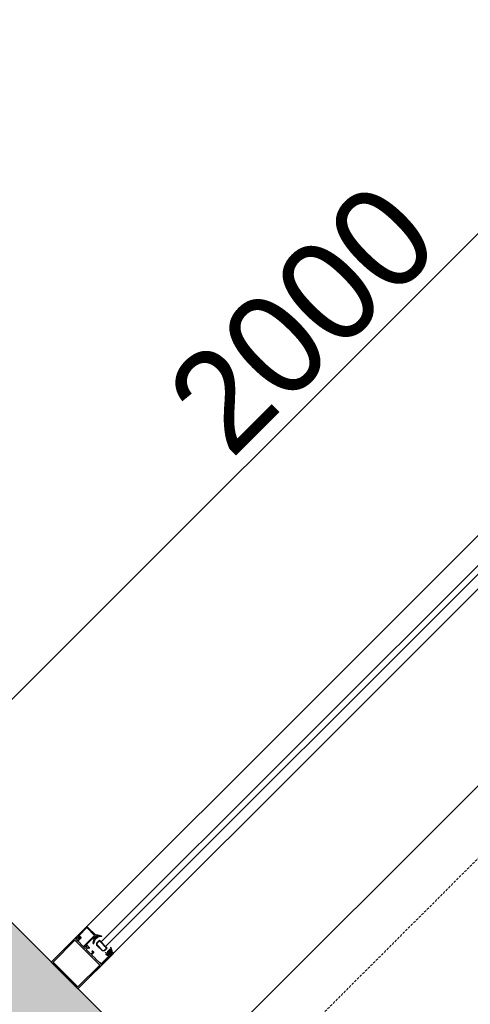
# Model space of a CAD drawing. Header units: feet. Extents: x 1537802 to 2072561, y 4461723 to 4732600.
# Tile 64 of 113: x 1856084 to 1856795, y 4638579 to 4640136. Entities that reach past the tile are written whole.
import ezdxf

# ---------------------------------------------------------------- set-up
doc = ezdxf.new("R2010")
doc.units = ezdxf.units.FT
doc.header["$MEASUREMENT"] = 0
doc.header["$PDMODE"] = 98
doc.header["$PDSIZE"] = 0.3
doc.linetypes.add('HIDDEN-2-1', pattern=[3, 2, -1])
doc.layers.add('CAM', color=154, linetype='Continuous')
doc.layers.add('ZOMEBI', color=20, linetype='Continuous')
doc.layers.add('gor', color=251, linetype='Continuous', lineweight=5)
doc.dimstyles.new('ZO M100 Ark', dxfattribs={"dimscale": 8, "dimtxt": 8, "dimasz": 3, "dimexe": 0.5, "dimexo": 0, "dimgap": 2, "dimtad": 1, "dimtoh": 1, "dimdec": 0, "dimlfac": 10, "dimzin": 9, "dimtxsty": 'Standard', "dimblk": 'OBLIQUE', "dimcen": 2.5085, "dimdle": 0.5, "dimclrd": 20, "dimclre": 20, "dimclrt": 20, "dimadec": 0, "dimazin": 0, "dimtfac": 1, "dimtdec": 0, "dimtofl": 0, "dimtmove": 0, "dimatfit": 3, "dimfxl": 1, "dimarcsym": 0})

# ---------------------------------------------------------------- blocks, each defined once
blk = doc.blocks.new('_Dot')
at = {"color": 0, "linetype": 'ByBlock', "lineweight": -2}
blk.add_line((-0.5, 0), (-1, 0), dxfattribs=at)
at = {"color": 0, "linetype": 'ByBlock', "lineweight": 40, "const_width": 0.5}
blk.add_lwpolyline([(-0.25, 0, 1), (0.25, 0, 1)], format="xyb", close=True, dxfattribs=at)
blk = doc.blocks.new('*D5588')
at = {"layer": 'Defpoints', "color": 0, "lineweight": 30, "transparency": 16777216}
for p in [(1858859.8, 4640100.6), (1859086.7, 4639873.7), (1855329, 4636577.7)]:
    blk.add_point(p, dxfattribs=at)
at = {"layer": 'ZOMEBI', "color": 5, "lineweight": -2, "transparency": 16777216}
for p, q in [((1858859.8, 4640100.6), (1859100.8, 4639859.6)), ((1855593.8, 4636380.8), (1859052.7, 4639839.8)), ((1855329, 4636577.7), (1855574, 4636332.7))]:
    blk.add_line(p, q, dxfattribs=at)
at = {"layer": 'ZOMEBI', "color": 5, "lineweight": -2, "transparency": 16777216, "xscale": 48, "yscale": 48, "zscale": 48}
for p, rotation in [((1859086.7, 4639873.7), 44.99999999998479), ((1855559.8, 4636346.9), 224.9999999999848)]:
    blk.add_blockref('_Dot', p, dxfattribs=dict(at, rotation=rotation))
at = {"layer": 'ZOMEBI', "color": 5, "lineweight": 5, "transparency": 16777216, "insert": (1857251.7, 4638181.9), "char_height": 160, "attachment_point": 5, "rotation": 45}
blk.add_mtext('4988', dxfattribs=at)
blk = doc.blocks.new('*D5677')
at = {"layer": 'Defpoints', "color": 0, "lineweight": 30, "transparency": 16777216}
for p in [(1857448.5, 4640158.9), (1855894.5, 4638884.5), (1856034.3, 4638744.7)]:
    blk.add_point(p, dxfattribs=at)
at = {"layer": 'ZOMEBI', "color": 5, "lineweight": -2, "transparency": 16777216}
for p, q in [((1857448.5, 4640158.9), (1857294.5, 4640312.9)), ((1857274.7, 4640264.8), (1855928.4, 4638918.4)), ((1856034.3, 4638744.7), (1855880.3, 4638898.6))]:
    blk.add_line(p, q, dxfattribs=at)
for p, xscale, yscale, zscale, rotation in [((1857308.7, 4640298.7), 48.00000000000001, 48.00000000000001, 48.00000000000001, 45), ((1855894.5, 4638884.5), 48, 48, 48, 225)]:
    blk.add_blockref('_Dot', p, dxfattribs=dict(at, xscale=xscale, yscale=yscale, zscale=zscale, rotation=rotation))
at = {"layer": 'ZOMEBI', "color": 5, "lineweight": 5, "transparency": 16777216, "insert": (1856530.1, 4639663.1), "char_height": 160, "attachment_point": 5, "rotation": 45}
blk.add_mtext('2000', dxfattribs=at)

msp = doc.modelspace()

# ---------------------------------------------------------------- hatches: boundary and pattern name
at = {"lineweight": 0}
h = msp.add_hatch(dxfattribs=at)
h.set_pattern_fill('AR-CONC', color=256, scale=30)
h.set_pattern_definition([(50, (1722928.16, 4665858.79), (215.17805, -18.82564), [22.5, -247.5]), (355, (1722928.16, 4665858.79), (-41.6254, 225.65764), [18, -198]), (100.45144, (1722946.1, 4665857.22), (173.55265, 206.832), [19.12206, -210.34263]), (46.1842, (1722928.16, 4665918.8), (320.1724, -49.6558), [33.75, -371.25]), (96.63564, (1722954.84, 4665914.65), (280.3986, 292.2356), [28.6831, -315.5141]), (351.18416, (1722928.16, 4665918.8), (280.3986, 292.2356), [27, -297]), (21, (1722958.16, 4665903.79), (179.07212, -120.78567), [22.5, -247.5]), (326, (1722958.16, 4665903.79), (72.9946, 217.545), [18, -198]), (71.45144, (1722973.08, 4665893.72), (252.0667, 96.75935), [19.12206, -210.34263]), (37.5, (1722928.16, 4665858.79), (3.647957, 99.868156), [0, -195.6, 0, -201, 0, -198.75]), (7.5, (1722928.16, 4665858.79), (78.92086, 118.323514), [0, -114.6, 0, -191.1, 0, -75.75]), (327.5, (1722861.26, 4665858.79), (160.14673, -6.76646), [0, -75, 0, -234, 0, -310.5]), (317.5, (1722831.26, 4665858.79), (174.95585, 30.0315), [0, -97.5, 0, -155.4, 0, -220.5])])
edge = h.paths.add_edge_path()
edge.add_line((1843572.7, 4647234.4), (1843429.6, 4647234.4))
edge.add_line((1843429.6, 4647234.4), (1843429.6, 4647124.1))
edge.add_line((1843429.6, 4647124.1), (1843339.6, 4647355.3))
edge.add_line((1843339.6, 4647355.3), (1843339.6, 4647234.4))
edge.add_line((1843339.6, 4647234.4), (1843172.7, 4647234.4))
edge.add_line((1843172.7, 4647234.4), (1843172.7, 4644409.8))
edge.add_line((1843172.7, 4644409.8), (1842286.9, 4644409.8))
edge.add_arc((1842286.9, 4644309.8), 100, 90, 180)
edge.add_line((1842186.9, 4644309.8), (1842186.9, 4638079.8))
edge.add_arc((1842286.9, 4638079.8), 100, 180, 270)
edge.add_line((1842286.9, 4637979.8), (1843366.9, 4637979.8))
edge.add_line((1843366.9, 4637979.8), (1843366.9, 4638059.8))
edge.add_line((1843366.9, 4638059.8), (1843356.9, 4638059.8))
edge.add_line((1843356.9, 4638059.8), (1843356.9, 4638459.8))
edge.add_line((1843356.9, 4638459.8), (1842536.9, 4638459.8))
edge.add_line((1842536.9, 4638459.8), (1842536.9, 4644059.8))
edge.add_line((1842536.9, 4644059.8), (1849460.5, 4644059.8))
edge.add_line((1849460.5, 4644059.8), (1849695.8, 4643824.5))
edge.add_line((1849695.8, 4643824.5), (1849978.7, 4644107.3))
edge.add_line((1849978.7, 4644107.3), (1849879.7, 4644206.3))
edge.add_line((1849879.7, 4644206.3), (1850933.3, 4645259.9))
edge.add_line((1850933.3, 4645259.9), (1851095.9, 4645097.3))
edge.add_line((1851095.9, 4645097.3), (1851166.6, 4645168))
edge.add_line((1851166.6, 4645168), (1851004, 4645330.6))
edge.add_line((1851004, 4645330.6), (1851159.6, 4645486.2))
edge.add_line((1851159.6, 4645486.2), (1850982.8, 4645663))
edge.add_line((1850982.8, 4645663), (1849568.6, 4644248.7))
edge.add_line((1849568.6, 4644248.7), (1849334.9, 4644482.4))
edge.add_line((1849334.9, 4644482.4), (1849334.9, 4646575.1))
edge.add_line((1849334.9, 4646575.1), (1851894.9, 4646575.1))
edge.add_line((1851894.9, 4646575.1), (1851583.8, 4646264))
edge.add_line((1851583.8, 4646264), (1851760.6, 4646087.2))
edge.add_line((1851760.6, 4646087.2), (1851993.9, 4646320.6))
edge.add_line((1851993.9, 4646320.6), (1852842.5, 4645472))
edge.add_line((1852842.5, 4645472), (1851852.5, 4644482.1))
edge.add_line((1851852.5, 4644482.1), (1851824.2, 4644510.4))
edge.add_line((1851824.2, 4644510.4), (1851753.5, 4644439.7))
edge.add_line((1851753.5, 4644439.7), (1851852.5, 4644340.7))
edge.add_line((1851852.5, 4644340.7), (1852913.2, 4645401.3))
edge.add_line((1852913.2, 4645401.3), (1855699.2, 4642615.3))
edge.add_line((1855699.2, 4642615.3), (1854638.5, 4641554.7))
edge.add_line((1854638.5, 4641554.7), (1854709.2, 4641484))
edge.add_line((1854709.2, 4641484), (1855769.9, 4642544.6))
edge.add_line((1855769.9, 4642544.6), (1856236.6, 4642077.9))
edge.add_line((1856236.6, 4642077.9), (1856519.4, 4642360.8))
edge.add_line((1856519.4, 4642360.8), (1857375, 4643216.4))
edge.add_line((1857375, 4643216.4), (1858207.4, 4643216.4))
edge.add_line((1858207.4, 4643216.4), (1858207.4, 4641264.8))
edge.add_line((1858207.4, 4641264.8), (1857615.4, 4641264.8))
edge.add_line((1857615.4, 4641264.8), (1857059.6, 4641820.6))
edge.add_line((1857059.6, 4641820.6), (1856776.8, 4641537.8))
edge.add_line((1856776.8, 4641537.8), (1857802.1, 4640512.5))
edge.add_line((1857802.1, 4640512.5), (1857448.5, 4640158.9))
edge.add_line((1857448.5, 4640158.9), (1857547.5, 4640059.9))
edge.add_line((1857547.5, 4640059.9), (1857589.9, 4640017.5))
edge.add_line((1857589.9, 4640017.5), (1857731.3, 4639876.1))
edge.add_line((1857731.3, 4639876.1), (1858407.4, 4640553))
edge.add_line((1858407.4, 4640553), (1858407.4, 4643607.7))
edge.add_line((1858407.4, 4643607.7), (1858207.4, 4643607.7))
edge.add_line((1858207.4, 4643607.7), (1858207.4, 4643366.4))
edge.add_line((1858207.4, 4643366.4), (1857312.9, 4643366.4))
edge.add_line((1857312.9, 4643366.4), (1856413.4, 4642466.8))
edge.add_line((1856413.4, 4642466.8), (1855746, 4643134.2))
edge.add_line((1855746, 4643134.2), (1857069.5, 4644457.7))
edge.add_line((1857069.5, 4644457.7), (1858207.4, 4644457.7))
edge.add_line((1858207.4, 4644457.7), (1858207.4, 4644407.7))
edge.add_line((1858207.4, 4644407.7), (1858407.4, 4644407.7))
edge.add_line((1858407.4, 4644407.7), (1858407.4, 4644807.7))
edge.add_line((1858407.4, 4644807.7), (1858207.4, 4644807.7))
edge.add_line((1858207.4, 4644807.7), (1858207.4, 4644587.7))
edge.add_line((1858207.4, 4644587.7), (1856991.1, 4644587.7))
edge.add_line((1856991.1, 4644587.7), (1855641.8, 4643238.4))
edge.add_line((1855641.8, 4643238.4), (1852702.5, 4646177.7))
edge.add_line((1852702.5, 4646177.7), (1853262.5, 4646177.7))
edge.add_line((1853262.5, 4646177.7), (1853262.5, 4646337.7))
edge.add_line((1853262.5, 4646337.7), (1854957.4, 4646337.7))
edge.add_line((1854957.4, 4646337.7), (1854957.4, 4646737.7))
edge.add_line((1854957.4, 4646737.7), (1849334.9, 4646737.7))
edge.add_line((1849334.9, 4646737.7), (1849334.9, 4647234.4))
edge.add_line((1849334.9, 4647234.4), (1849191.8, 4647234.4))
edge.add_line((1849191.8, 4647234.4), (1849191.8, 4647124.1))
edge.add_line((1849191.8, 4647124.1), (1849101.8, 4647355.3))
edge.add_line((1849101.8, 4647355.3), (1849101.8, 4647234.4))
edge.add_line((1849101.8, 4647234.4), (1848934.9, 4647234.4))
edge.add_line((1848934.9, 4647234.4), (1848934.9, 4644409.8))
edge.add_line((1848934.9, 4644409.8), (1843572.7, 4644409.8))
edge.add_line((1843572.7, 4644409.8), (1843572.7, 4647234.4))
h.paths.add_polyline_path([(1858407.4, 4645607.7), (1858407.4, 4646737.7), (1856887.4, 4646737.7), (1856887.4, 4646337.7), (1858007.4, 4646337.7), (1858007.4, 4646137.7), (1858207.4, 4646137.7), (1858207.4, 4645607.7)], flags=17)
h.paths.add_polyline_path([(1852296.9, 4637959.8), (1852296.9, 4638459.8), (1852836.9, 4638459.8), (1853190.5, 4638106.3), (1852933.6, 4637849.4), (1852922.2, 4637860.8), (1852809, 4637747.7), (1852596.9, 4637959.8)])
h.paths.add_polyline_path([(1853231.4, 4640288.9), (1853556.7, 4640614.2), (1853768.8, 4640402.1), (1853443.5, 4640076.8)], flags=17)
h.paths.add_polyline_path([(1847656.9, 4638459.8), (1847656.9, 4638059.8), (1847626.9, 4638059.8), (1847626.9, 4637979.8), (1848116.9, 4637979.8), (1848116.9, 4638459.8)], flags=17)
edge = h.paths.add_edge_path()
edge.add_line((1855532.2, 4638242.6), (1855793.9, 4637981))
edge.add_arc((1856002.5, 4638274.5), 360, 234.5931, 395.4069)
edge.add_line((1856295.9, 4638483.1), (1856034.3, 4638744.7))
edge.add_line((1856034.3, 4638744.7), (1855532.2, 4638242.6))
edge = h.paths.add_edge_path()
edge.add_line((1861544.2, 4648041.9), (1859684.4, 4648041.9))
edge.add_line((1859684.4, 4648041.9), (1859684.4, 4640891.9))
edge.add_line((1859684.4, 4640891.9), (1859484.2, 4640828.5))
edge.add_arc((1860008.6, 4640924.4), 533.1, 190.365, 267.3798)
edge.add_line((1859984.2, 4640391.9), (1860084.2, 4640391.9))
edge.add_line((1860084.2, 4640391.9), (1860084.2, 4640941.9))
edge.add_line((1860084.2, 4640941.9), (1859984.2, 4640941.9))
edge.add_line((1859984.2, 4640941.9), (1859984.2, 4643341.9))
edge.add_line((1859984.2, 4643341.9), (1862564.2, 4643341.9))
edge.add_line((1862564.2, 4643341.9), (1862564.2, 4643441.9))
edge.add_line((1862564.2, 4643441.9), (1859984.2, 4643441.9))
edge.add_line((1859984.2, 4643441.9), (1859984.2, 4645371.9))
edge.add_line((1859984.2, 4645371.9), (1863274.2, 4645371.9))
edge.add_line((1863274.2, 4645371.9), (1863274.2, 4645471.9))
edge.add_line((1863274.2, 4645471.9), (1859984.2, 4645471.9))
edge.add_line((1859984.2, 4645471.9), (1859984.2, 4647571.9))
edge.add_line((1859984.2, 4647571.9), (1860144.2, 4647571.9))
edge.add_line((1860144.2, 4647571.9), (1860144.2, 4647741.9))
edge.add_line((1860144.2, 4647741.9), (1861544.2, 4647741.9))
edge.add_line((1861544.2, 4647741.9), (1861544.2, 4648041.9))
h.paths.add_polyline_path([(1862044.2, 4648041.9), (1862044.2, 4647741.9), (1864084.2, 4647741.9), (1864084.2, 4647541.9), (1864194.2, 4647541.9), (1864194.2, 4645471.9), (1864074.2, 4645471.9), (1864074.2, 4645371.9), (1864194.2, 4645371.9), (1864194.2, 4640891.9), (1864084.2, 4640891.9), (1864084.2, 4640391.9), (1864644.2, 4640391.9), (1864644.2, 4640891.9), (1864534.2, 4640891.9), (1864534.2, 4647531.9), (1864654.2, 4647531.9), (1864654.2, 4647741.9), (1868614.2, 4647741.9), (1868614.2, 4647541.9), (1868734.2, 4647541.9), (1868734.2, 4640891.9), (1868614.2, 4640891.9), (1868614.2, 4640391.9), (1869134.2, 4640391.9), (1869134.2, 4640891.9), (1869034.2, 4640891.9), (1869034.2, 4647521.9), (1869114.2, 4647521.9), (1869114.2, 4647741.9), (1869614.2, 4647741.9), (1869614.2, 4647891.9), (1869589.2, 4647891.9), (1869589.2, 4648041.9), (1869489.2, 4648041.9), (1869489.2, 4648571.9), (1869089.2, 4648571.9), (1869089.2, 4648041.9)])
h.paths.add_polyline_path([(1871929.2, 4648041.9), (1871929.2, 4652371.9), (1869089.2, 4652371.9), (1869089.2, 4649431.9), (1869289.2, 4649431.9), (1869289.2, 4651971.9), (1869489.2, 4651971.9), (1869489.2, 4652171.9), (1871529.2, 4652171.9), (1871529.2, 4651971.9), (1871729.2, 4651971.9), (1871729.2, 4648041.9), (1870389.2, 4648041.9), (1870389.2, 4647891.9), (1870364.2, 4647891.9), (1870364.2, 4647741.9), (1873134.2, 4647741.9), (1873134.2, 4647541.9), (1873244.2, 4647541.9), (1873244.2, 4640891.9), (1873134.2, 4640891.9), (1873134.2, 4640391.9), (1873624.2, 4640391.9), (1873624.2, 4640891.9), (1873524.2, 4640891.9), (1873524.2, 4647541.9), (1873614.2, 4647541.9), (1873614.2, 4647741.9), (1877584.2, 4647741.9), (1877584.2, 4647541.9), (1877674.2, 4647541.9), (1877674.2, 4640891.9), (1877574.2, 4640891.9), (1877574.2, 4640391.9), (1878104.2, 4640391.9), (1878104.2, 4641001.9), (1877984.2, 4641001.9), (1877984.2, 4643401.9), (1880454.2, 4643401.9), (1880454.2, 4644211.9), (1880354.2, 4644211.9), (1880354.2, 4643501.9), (1877984.2, 4643501.9), (1877984.2, 4645587.3), (1878814.2, 4645587.3), (1878814.2, 4645687.3), (1877984.2, 4645687.3), (1877984.2, 4647541.9), (1878104.2, 4647541.9), (1878104.2, 4647741.9), (1879784.2, 4647741.9), (1879784.2, 4645687.3), (1879684.2, 4645687.3), (1879684.2, 4645587.3), (1879954.2, 4645587.3), (1879954.2, 4645687.3), (1879884.2, 4645687.3), (1879884.2, 4647741.9), (1880684.2, 4647741.9), (1880684.2, 4647541.9), (1881024.2, 4647541.9), (1882162.8, 4645687.3), (1880824.2, 4645687.3), (1880824.2, 4645587.3), (1882224.2, 4645587.3), (1884984.2, 4641091.9), (1884984.2, 4640891.9), (1884044.2, 4640891.9), (1884044.2, 4640391.9), (1885744.2, 4640391.9), (1885744.2, 4640451.9), (1881084.3, 4648041.9)])
h.paths.add_polyline_path([(1883194.2, 4640391.9), (1883194.2, 4640731.9), (1882354.2, 4640731.9), (1882354.2, 4640391.9)], flags=17)
at = {"layer": 'gor', "lineweight": 9}
h = msp.add_hatch(dxfattribs=at)
h.set_pattern_fill('ANSI37', color=256, scale=0.545448, angle=495, style=0)
h.set_pattern_definition([(360, (1838882.3985, 4628521.3075), (7e-16, 1.7317968), []), (90, (1838882.3985, 4628521.3075), (-1.7317968, 7e-16), [])])
h.paths.add_polyline_path([(1856202, 4638678.6), (1856200.8, 4638674.9, -0.556642), (1856199.9, 4638674.7), (1856199.2, 4638675.4, -0.273399), (1856199, 4638676), (1856201.3, 4638684.1, -0.51413), (1856202.3, 4638684.4), (1856202.8, 4638684.1), (1856205.4, 4638686.7), (1856204.4, 4638687.9, -0.651549), (1856204.8, 4638688.8, -0.097661), (1856212.9, 4638686.9, -0.81914), (1856212.7, 4638686, 0.331465)])
h = msp.add_hatch(dxfattribs=at)
h.set_pattern_fill('ANSI37', color=256, scale=0.545448, angle=495, style=0)
h.set_pattern_definition([(180, (1839771.6658, 4624876.7707), (-2e-16, -1.7317968), []), (270, (1839771.6658, 4624876.7707), (1.7317968, -2e-16), [])])
edge = h.paths.add_edge_path()
edge.add_line((1856224.5, 4638664.4), (1856224.8, 4638663))
edge.add_arc((1856225, 4638663), 0.218, 190, 315)
edge.add_line((1856225.2, 4638662.9), (1856225.8, 4638663.6))
edge.add_line((1856225.8, 4638663.6), (1856225.6, 4638666))
edge.add_arc((1856225.9, 4638666), 0.273, 10, 185, ccw=False)
edge.add_line((1856226.2, 4638666.1), (1856226.4, 4638664.6))
edge.add_arc((1856226.6, 4638664.7), 0.218, 190, 315)
edge.add_line((1856226.8, 4638664.5), (1856227, 4638664.8))
edge.add_arc((1856225.9, 4638665.9), 1.64, 315, 370)
edge.add_line((1856227.5, 4638666.2), (1856227.1, 4638668.6))
edge.add_arc((1856227.5, 4638668.6), 0.436, 20, 190, ccw=False)
edge.add_line((1856227.9, 4638668.8), (1856228.6, 4638666.5))
edge.add_arc((1856244.4, 4638672.1), 16.8, 199.4286, 209.0296)
edge.add_arc((1856229.4, 4638663.7), 0.436, -45, 29.0296, ccw=False)
edge.add_line((1856229.7, 4638663.4), (1856229.3, 4638663.1))
edge.add_line((1856229.3, 4638663.1), (1856228.6, 4638663.8))
edge.add_line((1856228.6, 4638663.8), (1856226.8, 4638662.1))
edge.add_arc((1856227.2, 4638661.7), 0.545, 134.8682, 225)
edge.add_line((1856226.8, 4638661.3), (1856227.3, 4638660.9))
edge.add_line((1856227.3, 4638660.9), (1856227.8, 4638661.4))
edge.add_arc((1856227.9, 4638661.4), 0.109, 33.0939, 135, ccw=False)
edge.add_arc((1856226.7, 4638660.5), 1.51, -46.4637, 36.5756, ccw=False)
edge.add_line((1856227.8, 4638659.4), (1856227.2, 4638658.9))
edge.add_line((1856227.2, 4638658.9), (1856226.4, 4638658.1))
edge.add_arc((1856225.3, 4638659.1), 1.53, 234.3291, 316.2462, ccw=False)
edge.add_arc((1856224.5, 4638658), 0.109, 135, 237.7665, ccw=False)
edge.add_line((1856224.4, 4638658.1), (1856224.9, 4638658.6))
edge.add_line((1856224.9, 4638658.6), (1856224.5, 4638659))
edge.add_arc((1856224.1, 4638658.6), 0.545, 45, 135)
edge.add_line((1856223.8, 4638659), (1856221.4, 4638656.7))
edge.add_arc((1856221.2, 4638656.8), 0.218, 225, 315, ccw=False)
edge.add_line((1856221.1, 4638656.7), (1856219.9, 4638657.9))
edge.add_arc((1856220, 4638658.1), 0.218, 124.6097, 225, ccw=False)
edge.add_arc((1856222, 4638655.2), 3.7, 96.6649, 124.6097, ccw=False)
edge.add_arc((1856221.5, 4638659.4), 0.545, 276.6649, 350)
edge.add_line((1856222, 4638659.3), (1856222, 4638659.3))
edge.add_arc((1856221.8, 4638659.4), 0.218, 350, 440)
edge.add_line((1856221.9, 4638659.6), (1856219.2, 4638660.1))
edge.add_arc((1856219.3, 4638660.5), 0.436, 80, 250, ccw=False)
edge.add_line((1856219.4, 4638660.9), (1856222.3, 4638660.4))
edge.add_arc((1856222.3, 4638660.6), 0.218, 260, 365)
edge.add_line((1856222.6, 4638660.6), (1856222.4, 4638662.8))
edge.add_arc((1856222.6, 4638662.8), 0.273, 10, 185, ccw=False)
edge.add_line((1856222.9, 4638662.8), (1856223.2, 4638661.4))
edge.add_arc((1856223.4, 4638661.4), 0.218, 190, 315)
edge.add_line((1856223.5, 4638661.3), (1856224.2, 4638661.9))
edge.add_line((1856224.2, 4638661.9), (1856224, 4638664.4))
edge.add_arc((1856224.3, 4638664.4), 0.273, 10, 185, ccw=False)
edge = h.paths.add_edge_path(flags=16)
edge.add_arc((1856225.9, 4638659.3), 0.327, 225, 313.2055)
edge.add_arc((1856210.9, 4638675), 22.1, 313.7015, 316.2985)
edge.add_arc((1856226.6, 4638660), 0.327, 316.7945, 405)
edge.add_line((1856226.8, 4638660.2), (1856226, 4638661))
edge.add_arc((1856225.8, 4638660.8), 0.327, 45, 135)
edge.add_line((1856225.5, 4638661), (1856224.8, 4638660.3))
edge.add_arc((1856225.1, 4638660.1), 0.327, 135, 225)
edge.add_line((1856224.8, 4638659.9), (1856225.7, 4638659))

# ---------------------------------------------------------------- linework, layer by layer
at = {"color": 1, "linetype": 'HIDDEN-2-1', "lineweight": 9, "ltscale": 2, "elevation": -26089.3}
msp.add_lwpolyline([(1885744.2, 4640391.9), (1885744.2, 4640353), (1858349.9, 4640353), (1856417.1, 4638418.7), (1856417.1, 4637859.8), (1855729.8, 4637859.8), (1854859.1, 4636989.1), (1853426.2, 4636989.1), (1852555.5, 4637859.8), (1842066.9, 4637859.8), (1842066.9, 4644409.8), (1842286.9, 4644409.8)], dxfattribs=at)
at = {"linetype": 'ByBlock', "lineweight": 9, "ltscale": 0.5, "elevation": -26089.3}
for points in [[(1857589.9, 4640017.5), (1857547.5, 4640059.9), (1856133.3, 4638645.7), (1856175.7, 4638603.3)], [(1856843.7, 4639294.9), (1856219.3, 4638670.5), (1856212.2, 4638677.6), (1856836.6, 4639302)]]:
    msp.add_lwpolyline(points, close=True, dxfattribs=at)
msp.add_lwpolyline([(1857731.3, 4639876.1), (1857745.5, 4639861.9), (1856387.2, 4638503.7), (1856496.2, 4638151.3), (1856123.7, 4637803), (1855693, 4637964.4), (1854817.6, 4637089.1), (1853467.6, 4637089.1), (1852809, 4637747.7)], dxfattribs=at)
at = {"lineweight": 30, "elevation": -26089.3}
msp.add_lwpolyline([(1855532.2, 4638242.6), (1855793.9, 4637981, 0.845168), (1856295.9, 4638483.1), (1856034.3, 4638744.7)], format="xyb", close=True, dxfattribs=at)
at = {"lineweight": 9, "elevation": -26089.3}
msp.add_lwpolyline([(1856178.8, 4638684.8, -0.414214), (1856178.8, 4638684), (1856177, 4638682.2), (1856176.1, 4638682.4, 0.414205), (1856175.7, 4638682.2), (1856175.2, 4638680.4, 0.772881), (1856176.4, 4638679.7), (1856180.7, 4638684, 0.414231), (1856180.7, 4638684.8), (1856177.4, 4638688), (1856189.7, 4638700.3), (1856202, 4638688), (1856184.8, 4638670.8, 0.414214), (1856184.8, 4638670.3), (1856185, 4638670.1, 0.256041), (1856185.3, 4638670), (1856188.1, 4638670.6, 0.538245), (1856188.2, 4638670.9), (1856187.5, 4638671.6), (1856192.4, 4638676.6), (1856192.9, 4638676.6), (1856192.9, 4638677), (1856197.5, 4638681.7), (1856198, 4638681.7), (1856198, 4638682.2), (1856201.3, 4638685.5), (1856201.4, 4638685.5, 0.371334), (1856202.1, 4638685.4), (1856203.5, 4638686.4), (1856204.2, 4638687.1, 0.413739), (1856204.2, 4638687.6), (1856190, 4638701.7, 0.414214), (1856189.3, 4638701.7), (1856175.6, 4638688, 0.414214), (1856175.6, 4638687.2), (1856175.7, 4638687.1, 0.414214), (1856176.5, 4638687.1), (1856176.5, 4638687.1)], format="xyb", close=True, dxfattribs=at)
msp.add_lwpolyline([(1856175.7, 4638603.3), (1856231.9, 4638659.5, 0.414214), (1856231.9, 4638659.8), (1856228.6, 4638663.1, 0.414216), (1856227.8, 4638663.1), (1856227.1, 4638662.3, 0.341994), (1856226.9, 4638661.1, 0.490316), (1856227.1, 4638661.1), (1856227.8, 4638661.9), (1856229.8, 4638659.9), (1856226, 4638656), (1856224, 4638658), (1856224.6, 4638658.6, 0.490316), (1856224.6, 4638658.8, 0.341994), (1856223.4, 4638658.6), (1856222.4, 4638657.7), (1856222.9, 4638657.3), (1856222.1, 4638656.5), (1856222.9, 4638655.7), (1856223.7, 4638656.5), (1856224.8, 4638655.4), (1856211.9, 4638642.5), (1856210.8, 4638643.6), (1856211.6, 4638644.4), (1856210.8, 4638645.1), (1856210, 4638644.4), (1856204, 4638650.4), (1856203.2, 4638650.4), (1856203.2, 4638651.2), (1856197.2, 4638657.2), (1856200.5, 4638660.4, 0.414214), (1856200.5, 4638662), (1856199.3, 4638663.1, 0.414214), (1856198.2, 4638663.1), (1856197.7, 4638662.6), (1856199.1, 4638661.2), (1856196.1, 4638658.3), (1856188.7, 4638665.7), (1856191.7, 4638668.6), (1856193.1, 4638667.2), (1856193.6, 4638667.7, 0.414214), (1856193.6, 4638668.8), (1856192.6, 4638669.8), (1856190, 4638672.4, 0.414214), (1856188.5, 4638672.4), (1856188, 4638671.8), (1856189.9, 4638669.9), (1856187.2, 4638667.2), (1856180.2, 4638674.1), (1856179.5, 4638674.1), (1856179.5, 4638674.9), (1856172.5, 4638681.9), (1856175.2, 4638684.6), (1856177.2, 4638682.6), (1856177.7, 4638683.2, 0.414214), (1856177.7, 4638684.7), (1856175, 4638687.4), (1856133.3, 4638645.7), (1856175.7, 4638603.3)], format="xyb", dxfattribs=at)
msp.add_lwpolyline([(1856136.4, 4638645.7), (1856171, 4638680.3), (1856210.3, 4638641), (1856175.7, 4638606.4), (1856136.4, 4638645.7)], dxfattribs=at)
at = {"layer": 'CAM', "lineweight": 9, "elevation": -26089.3}
for points in [[(1856209.6, 4638680.2), (1856221.9, 4638667.9), (1856217.5, 4638663.5), (1856214.4, 4638663.5), (1856205.2, 4638672.7), (1856205.2, 4638675.8)], [(1856209.6, 4638679.1), (1856205.9, 4638675.5), (1856205.9, 4638673.1), (1856214.7, 4638664.2), (1856217.2, 4638664.2), (1856220.8, 4638667.9)]]:
    msp.add_lwpolyline(points, close=True, dxfattribs=at)
at = {"layer": 'gor', "lineweight": 9, "elevation": -26089.3}
for points in [[(1856199, 4638676), (1856201.3, 4638684.1, -0.51413), (1856202.3, 4638684.4), (1856202.8, 4638684.1), (1856205.4, 4638686.7), (1856204.4, 4638687.9, -0.651549), (1856204.8, 4638688.8, -0.097661), (1856212.9, 4638686.9, -0.81914), (1856212.7, 4638686, 0.331465), (1856202, 4638678.6), (1856200.8, 4638674.9, -0.556642), (1856199.9, 4638674.7), (1856199.2, 4638675.4, -0.273399)], [(1856224.5, 4638664.4), (1856224.8, 4638663, 0.606815), (1856225.2, 4638662.9), (1856225.8, 4638663.6), (1856225.6, 4638666, -0.957292), (1856226.2, 4638666.1), (1856226.4, 4638664.6, 0.606815), (1856226.8, 4638664.5), (1856227, 4638664.8, 0.244698), (1856227.5, 4638666.2), (1856227.1, 4638668.6, -0.916331), (1856227.9, 4638668.8), (1856228.6, 4638666.5, 0.041917), (1856229.8, 4638663.9, -0.334739), (1856229.7, 4638663.4), (1856229.3, 4638663.1), (1856228.6, 4638663.8), (1856226.8, 4638662.1, 0.414887), (1856226.8, 4638661.3), (1856227.3, 4638660.9), (1856227.8, 4638661.4, -0.476473), (1856228, 4638661.4, -0.379062), (1856227.8, 4638659.4), (1856227.2, 4638658.9), (1856226.4, 4638658.1, -0.373473), (1856224.4, 4638657.9, -0.481087), (1856224.4, 4638658.1), (1856224.9, 4638658.6), (1856224.5, 4638659, 0.414214), (1856223.8, 4638659), (1856221.4, 4638656.7, -0.414214), (1856221.1, 4638656.7), (1856219.9, 4638657.9, -0.468383), (1856219.9, 4638658.2, -0.12254), (1856221.6, 4638658.9, 0.331373), (1856222, 4638659.3), (1856222, 4638659.3, 0.414214), (1856221.9, 4638659.6), (1856219.2, 4638660.1, -0.916331), (1856219.4, 4638660.9), (1856222.3, 4638660.4, 0.493145), (1856222.6, 4638660.6), (1856222.4, 4638662.8, -0.957292), (1856222.9, 4638662.8), (1856223.2, 4638661.4, 0.606815), (1856223.5, 4638661.3), (1856224.2, 4638661.9), (1856224, 4638664.4, -0.957292)], [(1856225.7, 4638659, 0.40507), (1856226.1, 4638659, 0.011332), (1856226.8, 4638659.7, 0.40507), (1856226.8, 4638660.2), (1856226, 4638661, 0.414214), (1856225.5, 4638661), (1856224.8, 4638660.3, 0.414214), (1856224.8, 4638659.9)]]:
    msp.add_lwpolyline(points, format="xyb", close=True, dxfattribs=at)

# ---------------------------------------------------------------- dimensions: what is measured, and where the dimension line sits
at = {"layer": 'ZOMEBI', "color": 3, "lineweight": 5}
for base, p1, p2, angle, picture, middle in [((1855894.5, 4638884.5, -26089.3), (1857448.5, 4640158.9, -26089.3), (1856034.3, 4638744.7, -26089.3), 225, '*D5677', (1856530.1, 4639663.1, -26089.3)), ((1859086.7, 4639873.7, -26089.3), (1855329, 4636577.7, -26089.3), (1858859.8, 4640100.6, -26089.3), 45, '*D5588', (1857251.7, 4638181.9, -26089.3))]:
    dim = msp.add_linear_dim(base=base, p1=p1, p2=p2, angle=angle, dimstyle='ZO M100 Ark', override={"dimscale": 40, "dimtxt": 4, "dimasz": 1.2, "dimgap": 0.5, "dimlfac": 1, "dimblk1": 'Dot', "dimblk2": 'Dot', "dimsah": 1, "dimclrd": 5, "dimclre": 5, "dimclrt": 5, "dimfxl": 0.18, "dimarcsym": 1}, dxfattribs=at)
    dim.commit()
    dim.dimension.update_dxf_attribs({"geometry": picture, "text_midpoint": middle})

doc.saveas('drawing.dxf')
